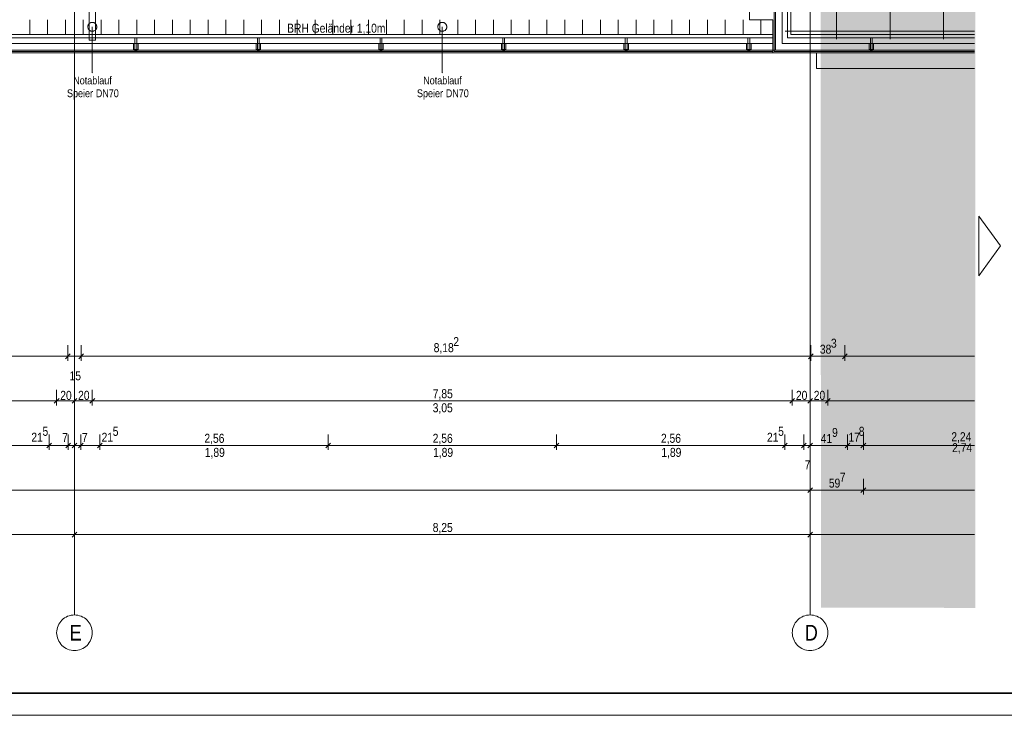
# Model space of a CAD drawing. Extents: x -620 to 300, y 62 to 1112.
# Tile 23 of 53: x -138 to 83, y 62 to 218. Entities that reach past the tile are written whole.
import ezdxf
from ezdxf.lldxf.tags import DXFTag

# ---------------------------------------------------------------- set-up
doc = ezdxf.new("R2010")
doc.units = 0
doc.layers.get('0').update_dxf_attribs({"lineweight": 13})
for name, color, linetype, lineweight, true_color in [('30 -33 Aussenwände- 7 Fassade_ Elemente', 7, 'Continuous', 9, 0x00aacc), ('30 -36 Dächer- 3 Dachbeläge', 7, 'Continuous', 15, 0x9999ff), ('30 -36 Dächer- 4 Dachbekleidungen', 7, 'Continuous', 9, 0xccccff), ('40 -41 Abwasser_Wasser_Gas- 1 Abwasser + sanitäre Anlagen', 7, 'Continuous', 9, 0xff6633), ('70 -72 Beschriftung- 1 Beschriftung allgemein', 7, 'Continuous', 9, 0xff6633), ('70 -76 Bemaßung- 2 Allgemein', 7, 'Continuous', 5, 0x6666cc), ('iwb_Layout BA_Markierung', 7, 'Continuous', 9, 0xbadcdc), ('iwb_Layout Text', 3, 'Continuous', 18, 0x00ff00)]:
    doc.layers.add(name, color=color, linetype=linetype, lineweight=lineweight, true_color=true_color)
for name, color, linetype, lineweight in [('40 -41 Abwasser_Wasser_Gas- 2 Wasser-1', 7, 'Continuous', 15), ('60- 61 allgemeine Ausstattung- 4 Terrassen', 7, 'Continuous', 9), ('70 -71 Achsen- 1 Gebäudeachsen', 7, 'STRICHPUNKT2-A06GA1UQ8I', 18), ('iwb_Plankopf Rahmen', 7, 'Continuous', 35)]:
    doc.layers.add(name, color=color, linetype=linetype, lineweight=lineweight)
doc.styles.get("Standard").update_dxf_attribs({"font": 'ARIALN.TTF'})
tags = doc.linetypes.add('grob-A06GA1UR8I', pattern=[14, 3, -8, 3]).pattern_tags.tags
tags[8:9] = [DXFTag(74, 4), DXFTag(75, 0), DXFTag(340, '0'), DXFTag(46, 0.0), DXFTag(50, 0.0), DXFTag(44, 0.0), DXFTag(45, 0.0)]
tags[6:7] = [DXFTag(74, 4), DXFTag(75, 0), DXFTag(340, '0'), DXFTag(46, 0.0), DXFTag(50, 0.0), DXFTag(44, 0.0), DXFTag(45, 0.0)]
tags[4:5] = [DXFTag(74, 4), DXFTag(75, 0), DXFTag(340, '0'), DXFTag(46, 0.0), DXFTag(50, 0.0), DXFTag(44, 0.0), DXFTag(45, 0.0)]
tags = doc.linetypes.add('STRICHPUNKT2-A06GA1UQ8I', pattern=[12.7, 6.35, -3.175, 0, -3.175]).pattern_tags.tags
tags[10:11] = [DXFTag(74, 4), DXFTag(75, 0), DXFTag(340, '0'), DXFTag(46, 0.0), DXFTag(50, 0.0), DXFTag(44, 0.0), DXFTag(45, 0.0)]
tags[8:9] = [DXFTag(74, 4), DXFTag(75, 0), DXFTag(340, '0'), DXFTag(46, 0.0), DXFTag(50, 0.0), DXFTag(44, 0.0), DXFTag(45, 0.0)]
tags[6:7] = [DXFTag(74, 4), DXFTag(75, 0), DXFTag(340, '0'), DXFTag(46, 0.0), DXFTag(50, 0.0), DXFTag(44, 0.0), DXFTag(45, 0.0)]
tags[4:5] = [DXFTag(74, 4), DXFTag(75, 0), DXFTag(340, '0'), DXFTag(46, 0.0), DXFTag(50, 0.0), DXFTag(44, 0.0), DXFTag(45, 0.0)]

# ---------------------------------------------------------------- blocks, each defined once
blk = doc.blocks.new('Polygon-A06GA1UK8I')
at = {"color": 0, "linetype": 'ByBlock', "lineweight": -2, "ltscale": 0.13}
blk.add_solid([(41.83, 86.61), (41.66, 1083.81), (76.5, 86.52), (76.5, 1083.81)], dxfattribs=at)
blk = doc.blocks.new('Referenz-A06GA1UT8I')
at = {"layer": '30 -33 Aussenwände- 7 Fassade_ Elemente', "color": 0, "linetype": 'Continuous', "lineweight": -2, "ltscale": 0.13}
for p, q in [((31.62, 220.25), (31.62, 211.65)), ((31.62, 211.65), (-395.18, 211.65)), ((31.62, 211.65), (76.31, 211.65)), ((40.82, 211.05), (76.31, 211.05)), ((40.82, 207.51), (40.82, 211.05)), ((76.31, 207.51), (40.82, 207.51))]:
    blk.add_line(p, q, dxfattribs=at)
at = {"layer": '30 -36 Dächer- 3 Dachbeläge', "color": 0, "linetype": 'Continuous', "lineweight": -2, "ltscale": 0.13}
for p, q in [((25.82, 218.45), (25.82, 223.65)), ((34.32, 223.65), (34.32, 214.35)), ((31.02, 218.45), (25.82, 218.45)), ((31.02, 211.05), (31.02, 218.45)), ((-398.58, 214.35), (31.02, 214.35)), ((31.02, 214.35), (31.02, 211.05)), ((34.32, 214.35), (76.31, 214.35)), ((31.02, 211.05), (-398.58, 211.05)), ((76.31, 211.05), (31.02, 211.05))]:
    blk.add_line(p, q, dxfattribs=at)
at = {"layer": '30 -36 Dächer- 3 Dachbeläge', "color": 0, "lineweight": -2}
for p, q in [((-111.63, 211.75), (-112.03, 211.75)), ((-112.03, 211.75), (-112.03, 211.35)), ((-111.63, 211.35), (-111.63, 211.75)), ((-84.13, 211.75), (-84.53, 211.75)), ((-84.53, 211.75), (-84.53, 211.35)), ((-84.13, 211.35), (-84.13, 211.75)), ((-56.63, 211.75), (-57.03, 211.75)), ((-57.03, 211.75), (-57.03, 211.35)), ((-56.63, 211.35), (-56.63, 211.75)), ((-29.13, 211.75), (-29.53, 211.75)), ((-29.53, 211.75), (-29.53, 211.35)), ((-29.13, 211.35), (-29.13, 211.75)), ((-1.63, 211.75), (-2.03, 211.75)), ((-2.03, 211.75), (-2.03, 211.35)), ((-1.63, 211.35), (-1.63, 211.75)), ((25.87, 211.75), (25.47, 211.75)), ((25.47, 211.75), (25.47, 211.35)), ((25.87, 211.35), (25.87, 211.75)), ((53.37, 211.75), (52.97, 211.75)), ((52.97, 211.75), (52.97, 211.35)), ((53.37, 211.35), (53.37, 211.75))]:
    blk.add_line(p, q, dxfattribs=at)
for points in [[(-112.03, 211.35), (-112.03, 211.75), (-111.63, 211.35)], [(-111.63, 211.35), (-112.03, 211.75), (-111.63, 211.75)], [(-84.53, 211.35), (-84.53, 211.75), (-84.13, 211.35)], [(-84.13, 211.35), (-84.53, 211.75), (-84.13, 211.75)], [(-57.03, 211.35), (-57.03, 211.75), (-56.63, 211.35)], [(-56.63, 211.35), (-57.03, 211.75), (-56.63, 211.75)], [(-29.53, 211.35), (-29.53, 211.75), (-29.13, 211.35)], [(-29.13, 211.35), (-29.53, 211.75), (-29.13, 211.75)], [(-2.03, 211.35), (-2.03, 211.75), (-1.63, 211.35)], [(-1.63, 211.35), (-2.03, 211.75), (-1.63, 211.75)], [(25.47, 211.35), (25.47, 211.75), (25.87, 211.35)], [(25.87, 211.35), (25.47, 211.75), (25.87, 211.75)], [(52.97, 211.35), (52.97, 211.75), (53.37, 211.35)], [(53.37, 211.35), (52.97, 211.75), (53.37, 211.75)]]:
    blk.add_solid(points, dxfattribs=at)
at = {"layer": '30 -36 Dächer- 4 Dachbekleidungen', "color": 0, "linetype": 'Continuous', "lineweight": -2, "ltscale": 0.13}
for p, q in [((34.32, 223.65), (34.32, 214.35)), ((35.12, 215.15), (35.12, 224.45)), ((33.12, 213.15), (33.12, 222.45)), ((31.32, 220.65), (31.32, 211.35)), ((31.02, 215.15), (-399.38, 215.15)), ((-398.58, 214.35), (31.02, 214.35)), ((-111.63, 214.35), (-112.03, 214.35)), ((-112.03, 214.35), (-112.03, 213.15)), ((-111.63, 213.15), (-111.63, 214.35)), ((-84.13, 214.35), (-84.53, 214.35)), ((-84.53, 214.35), (-84.53, 213.15)), ((-84.13, 213.15), (-84.13, 214.35)), ((-56.63, 214.35), (-57.03, 214.35)), ((-57.03, 214.35), (-57.03, 213.15)), ((-56.63, 213.15), (-56.63, 214.35)), ((-29.13, 214.35), (-29.53, 214.35)), ((-29.53, 214.35), (-29.53, 213.15)), ((-29.13, 213.15), (-29.13, 214.35)), ((-1.63, 214.35), (-2.03, 214.35)), ((-2.03, 214.35), (-2.03, 213.15)), ((-1.63, 213.15), (-1.63, 214.35)), ((25.87, 214.35), (25.47, 214.35)), ((25.47, 214.35), (25.47, 213.15)), ((25.87, 213.15), (25.87, 214.35)), ((31.02, 214.35), (31.02, 215.15)), ((34.32, 214.35), (76.31, 214.35)), ((76.31, 215.15), (35.12, 215.15)), ((53.37, 214.35), (52.97, 214.35)), ((52.97, 214.35), (52.97, 213.15)), ((53.37, 213.15), (53.37, 214.35)), ((31.02, 213.15), (-397.38, 213.15)), ((-112.33, 213.15), (-112.33, 211.75)), ((-112.03, 211.75), (-112.03, 213.15)), ((-111.63, 213.15), (-111.63, 211.75)), ((-111.33, 213.15), (-111.33, 211.75)), ((-84.83, 213.15), (-84.83, 211.75)), ((-84.53, 211.75), (-84.53, 213.15)), ((-84.13, 213.15), (-84.13, 211.75)), ((-83.83, 213.15), (-83.83, 211.75)), ((-57.33, 213.15), (-57.33, 211.75)), ((-57.03, 211.75), (-57.03, 213.15)), ((-56.63, 213.15), (-56.63, 211.75)), ((-56.33, 213.15), (-56.33, 211.75)), ((-29.83, 213.15), (-29.83, 211.75)), ((-29.53, 211.75), (-29.53, 213.15)), ((-29.13, 213.15), (-29.13, 211.75)), ((-28.83, 213.15), (-28.83, 211.75)), ((-2.33, 213.15), (-2.33, 211.75)), ((-2.03, 211.75), (-2.03, 213.15)), ((-1.63, 213.15), (-1.63, 211.75)), ((-1.33, 213.15), (-1.33, 211.75)), ((25.17, 213.15), (25.17, 211.75)), ((25.47, 211.75), (25.47, 213.15)), ((25.87, 213.15), (25.87, 211.75)), ((26.17, 213.15), (26.17, 211.75)), ((31.02, 211.35), (31.02, 213.15)), ((76.31, 213.15), (33.12, 213.15)), ((52.67, 213.15), (52.67, 211.75)), ((52.97, 211.75), (52.97, 213.15)), ((53.37, 213.15), (53.37, 211.75)), ((53.67, 213.15), (53.67, 211.75)), ((-395.58, 211.35), (31.02, 211.35)), ((-112.33, 211.75), (-112.03, 211.75)), ((-111.63, 211.75), (-112.03, 211.75)), ((-111.33, 211.75), (-111.63, 211.75)), ((-84.83, 211.75), (-84.53, 211.75)), ((-84.13, 211.75), (-84.53, 211.75)), ((-83.83, 211.75), (-84.13, 211.75)), ((-57.33, 211.75), (-57.03, 211.75)), ((-56.63, 211.75), (-57.03, 211.75)), ((-56.33, 211.75), (-56.63, 211.75)), ((-29.83, 211.75), (-29.53, 211.75)), ((-29.13, 211.75), (-29.53, 211.75)), ((-28.83, 211.75), (-29.13, 211.75)), ((-2.33, 211.75), (-2.03, 211.75)), ((-1.63, 211.75), (-2.03, 211.75)), ((-1.33, 211.75), (-1.63, 211.75)), ((25.17, 211.75), (25.47, 211.75)), ((25.87, 211.75), (25.47, 211.75)), ((26.17, 211.75), (25.87, 211.75)), ((31.32, 211.35), (76.31, 211.35)), ((52.67, 211.75), (52.97, 211.75)), ((53.37, 211.75), (52.97, 211.75)), ((53.67, 211.75), (53.37, 211.75))]:
    blk.add_line(p, q, dxfattribs=at)
at = {"layer": '40 -41 Abwasser_Wasser_Gas- 1 Abwasser + sanitäre Anlagen', "color": 0, "linetype": 'grob-A06GA1UR8I', "lineweight": -2, "ltscale": 0.13}
for p, q in [((-122.28, 213.85), (-122.28, 327.63)), ((-120.88, 328.12), (-120.88, 213.85)), ((-120.88, 213.85), (-122.28, 213.85))]:
    blk.add_line(p, q, dxfattribs=at)
at = {"layer": '40 -41 Abwasser_Wasser_Gas- 2 Wasser-1', "color": 0, "linetype": 'Continuous', "lineweight": -2, "ltscale": 0.13}
for p, q in [((-122.58, 216.89), (-122.57, 216.98)), ((-122.58, 216.79), (-122.58, 216.89)), ((-122.57, 216.69), (-122.58, 216.79)), ((-122.57, 216.98), (-122.55, 217.08)), ((-122.54, 216.59), (-122.57, 216.69)), ((-122.55, 217.08), (-122.53, 217.17)), ((-122.51, 216.5), (-122.54, 216.59)), ((-122.53, 217.17), (-122.49, 217.27)), ((-122.48, 216.41), (-122.51, 216.5)), ((-122.49, 217.27), (-122.44, 217.35)), ((-122.44, 217.35), (-122.39, 217.44)), ((-122.39, 217.44), (-122.33, 217.51)), ((-122.33, 217.51), (-122.26, 217.58)), ((-122.26, 217.58), (-122.19, 217.65)), ((-122.19, 217.65), (-122.11, 217.7)), ((-122.11, 217.7), (-122.02, 217.75)), ((-122.02, 217.75), (-121.93, 217.79)), ((-121.93, 217.79), (-121.84, 217.82)), ((-121.84, 217.82), (-121.74, 217.84)), ((-121.74, 217.84), (-121.64, 217.85)), ((-121.64, 217.85), (-121.55, 217.85)), ((-121.55, 217.85), (-121.45, 217.84)), ((-121.45, 217.84), (-121.35, 217.83)), ((-121.35, 217.83), (-121.26, 217.8)), ((-121.26, 217.8), (-121.17, 217.76)), ((-121.17, 217.76), (-121.08, 217.72)), ((-121.08, 217.72), (-121, 217.67)), ((-121, 217.67), (-120.92, 217.61)), ((-120.92, 217.61), (-120.85, 217.54)), ((-120.85, 217.54), (-120.79, 217.46)), ((-120.79, 217.46), (-120.73, 217.38)), ((-120.73, 217.38), (-120.68, 217.3)), ((-120.67, 216.44), (-120.71, 216.35)), ((-120.68, 217.3), (-120.64, 217.21)), ((-120.63, 216.53), (-120.67, 216.44)), ((-120.64, 217.21), (-120.61, 217.11)), ((-120.6, 216.63), (-120.63, 216.53)), ((-120.61, 217.11), (-120.59, 217.02)), ((-120.59, 216.72), (-120.6, 216.63)), ((-120.59, 217.02), (-120.58, 216.92)), ((-120.58, 216.82), (-120.59, 216.72)), ((-120.58, 216.92), (-120.58, 216.82)), ((-44.08, 216.89), (-44.07, 216.98)), ((-44.08, 216.79), (-44.08, 216.89)), ((-44.07, 216.69), (-44.08, 216.79)), ((-44.07, 216.98), (-44.05, 217.08)), ((-44.04, 216.59), (-44.07, 216.69)), ((-44.05, 217.08), (-44.03, 217.17)), ((-44.01, 216.5), (-44.04, 216.59)), ((-44.03, 217.17), (-43.99, 217.27)), ((-43.98, 216.41), (-44.01, 216.5)), ((-43.99, 217.27), (-43.94, 217.35)), ((-43.94, 217.35), (-43.89, 217.44)), ((-43.89, 217.44), (-43.83, 217.51)), ((-43.83, 217.51), (-43.76, 217.58)), ((-43.76, 217.58), (-43.69, 217.65)), ((-43.69, 217.65), (-43.61, 217.7)), ((-43.61, 217.7), (-43.52, 217.75)), ((-43.52, 217.75), (-43.43, 217.79)), ((-43.43, 217.79), (-43.34, 217.82)), ((-43.34, 217.82), (-43.24, 217.84)), ((-43.24, 217.84), (-43.14, 217.85)), ((-43.14, 217.85), (-43.05, 217.85)), ((-43.05, 217.85), (-42.95, 217.84)), ((-42.95, 217.84), (-42.85, 217.83)), ((-42.85, 217.83), (-42.76, 217.8)), ((-42.76, 217.8), (-42.67, 217.76)), ((-42.67, 217.76), (-42.58, 217.72)), ((-42.58, 217.72), (-42.5, 217.67)), ((-42.5, 217.67), (-42.42, 217.61)), ((-42.42, 217.61), (-42.35, 217.54)), ((-42.35, 217.54), (-42.29, 217.46)), ((-42.29, 217.46), (-42.23, 217.38)), ((-42.23, 217.38), (-42.18, 217.3)), ((-42.17, 216.44), (-42.21, 216.35)), ((-42.18, 217.3), (-42.14, 217.21)), ((-42.13, 216.53), (-42.17, 216.44)), ((-42.14, 217.21), (-42.11, 217.11)), ((-42.1, 216.63), (-42.13, 216.53)), ((-42.11, 217.11), (-42.09, 217.02)), ((-42.09, 216.72), (-42.1, 216.63)), ((-42.09, 217.02), (-42.08, 216.92)), ((-42.08, 216.82), (-42.09, 216.72)), ((-42.08, 216.92), (-42.08, 216.82)), ((-122.43, 216.33), (-122.48, 216.41)), ((-122.37, 216.24), (-122.43, 216.33)), ((-122.31, 216.17), (-122.37, 216.24)), ((-122.24, 216.1), (-122.31, 216.17)), ((-122.16, 216.04), (-122.24, 216.1)), ((-122.08, 215.99), (-122.16, 216.04)), ((-121.99, 215.94), (-122.08, 215.99)), ((-121.9, 215.91), (-121.99, 215.94)), ((-121.81, 215.88), (-121.9, 215.91)), ((-121.71, 215.86), (-121.81, 215.88)), ((-121.61, 215.85), (-121.71, 215.86)), ((-121.51, 215.86), (-121.61, 215.85)), ((-121.42, 215.87), (-121.51, 215.86)), ((-121.32, 215.89), (-121.42, 215.87)), ((-121.23, 215.92), (-121.32, 215.89)), ((-121.14, 215.96), (-121.23, 215.92)), ((-121.05, 216), (-121.14, 215.96)), ((-120.97, 216.06), (-121.05, 216)), ((-120.89, 216.12), (-120.97, 216.06)), ((-120.83, 216.19), (-120.89, 216.12)), ((-120.77, 216.27), (-120.83, 216.19)), ((-120.71, 216.35), (-120.77, 216.27)), ((-43.93, 216.33), (-43.98, 216.41)), ((-43.87, 216.24), (-43.93, 216.33)), ((-43.81, 216.17), (-43.87, 216.24)), ((-43.74, 216.1), (-43.81, 216.17)), ((-43.66, 216.04), (-43.74, 216.1)), ((-43.58, 215.99), (-43.66, 216.04)), ((-43.49, 215.94), (-43.58, 215.99)), ((-43.4, 215.91), (-43.49, 215.94)), ((-43.31, 215.88), (-43.4, 215.91)), ((-43.21, 215.86), (-43.31, 215.88)), ((-43.11, 215.85), (-43.21, 215.86)), ((-43.01, 215.86), (-43.11, 215.85)), ((-42.92, 215.87), (-43.01, 215.86)), ((-42.82, 215.89), (-42.92, 215.87)), ((-42.73, 215.92), (-42.82, 215.89)), ((-42.64, 215.96), (-42.73, 215.92)), ((-42.55, 216), (-42.64, 215.96)), ((-42.47, 216.06), (-42.55, 216)), ((-42.39, 216.12), (-42.47, 216.06)), ((-42.33, 216.19), (-42.39, 216.12)), ((-42.27, 216.27), (-42.33, 216.19)), ((-42.21, 216.35), (-42.27, 216.27))]:
    blk.add_line(p, q, dxfattribs=at)
at = {"layer": '60- 61 allgemeine Ausstattung- 4 Terrassen', "color": 0, "lineweight": -2}
for p, q in [((57.37, 214.05), (57.37, 549.95)), ((45.37, 214.05), (45.37, 376.45)), ((69.37, 214.05), (69.37, 376.61)), ((-135.62, 215.15), (-135.62, 218.45)), ((-131.62, 215.15), (-131.62, 218.45)), ((-127.62, 215.15), (-127.62, 218.45)), ((-123.62, 215.15), (-123.62, 218.45)), ((-119.62, 215.15), (-119.62, 218.45)), ((-115.62, 215.15), (-115.62, 218.45)), ((-111.62, 215.15), (-111.62, 218.45)), ((-107.62, 215.15), (-107.62, 218.45)), ((-103.62, 215.15), (-103.62, 218.45)), ((-99.62, 215.15), (-99.62, 218.45)), ((-95.62, 215.15), (-95.62, 218.45)), ((-91.62, 215.15), (-91.62, 218.45)), ((-87.62, 215.15), (-87.62, 218.45)), ((-83.62, 215.15), (-83.62, 218.45)), ((-79.62, 215.15), (-79.62, 218.45)), ((-75.62, 215.15), (-75.62, 218.45)), ((-71.62, 215.15), (-71.62, 218.45)), ((-67.62, 215.15), (-67.62, 218.45)), ((-63.62, 215.15), (-63.62, 218.45)), ((-59.62, 215.15), (-59.62, 218.45)), ((-55.62, 215.15), (-55.62, 218.45)), ((-51.62, 215.15), (-51.62, 218.45)), ((-47.62, 215.15), (-47.62, 218.45)), ((-43.62, 215.15), (-43.62, 218.45)), ((-39.62, 215.15), (-39.62, 218.45)), ((-35.62, 215.15), (-35.62, 218.45)), ((-31.62, 215.15), (-31.62, 218.45)), ((-27.62, 215.15), (-27.62, 218.45)), ((-23.62, 215.15), (-23.62, 218.45)), ((-19.62, 215.15), (-19.62, 218.45)), ((-15.62, 215.15), (-15.62, 218.45)), ((-11.62, 215.15), (-11.62, 218.45)), ((-7.62, 215.15), (-7.62, 218.45)), ((-3.62, 215.15), (-3.62, 218.45)), ((0.38, 215.15), (0.38, 218.45)), ((4.38, 215.15), (4.38, 218.45)), ((8.38, 215.15), (8.38, 218.45)), ((12.38, 215.15), (12.38, 218.45)), ((16.38, 215.15), (16.38, 218.45)), ((20.38, 215.15), (20.38, 218.45)), ((24.38, 215.15), (24.38, 218.45)), ((28.38, 215.15), (28.38, 218.45)), ((33.82, 215.85), (76.31, 215.85))]:
    blk.add_line(p, q, dxfattribs=at)
at = {"layer": '60- 61 allgemeine Ausstattung- 4 Terrassen', "color": 0, "linetype": 'Continuous', "lineweight": -2, "ltscale": 0.13}
blk.add_line((31.02, 211.05), (-395.18, 211.05), dxfattribs=at)
at = {"layer": '70 -71 Achsen- 1 Gebäudeachsen', "color": 0, "linetype": 'STRICHPUNKT2-A06GA1UQ8I', "lineweight": -2, "ltscale": 0.13}
for p, q in [((-125.58, 1084.39), (-125.58, 84.95)), ((39.42, 1084.39), (39.42, 84.95))]:
    blk.add_line(p, q, dxfattribs=at)
at = {"layer": '70 -71 Achsen- 1 Gebäudeachsen', "color": 0, "linetype": 'Continuous', "lineweight": -2, "ltscale": 0.13}
for p, q in [((-128.41, 83.78), (-128.12, 84.05)), ((-128.12, 84.05), (-127.8, 84.28)), ((-127.8, 84.28), (-127.46, 84.48)), ((-127.46, 84.48), (-127.11, 84.65)), ((-127.11, 84.65), (-126.74, 84.78)), ((-126.74, 84.78), (-126.36, 84.88)), ((-126.36, 84.88), (-125.97, 84.93)), ((-125.97, 84.93), (-125.58, 84.95)), ((-125.58, 84.95), (-125.19, 84.93)), ((-125.19, 84.93), (-124.8, 84.88)), ((-124.8, 84.88), (-124.42, 84.78)), ((-124.42, 84.78), (-124.05, 84.65)), ((-124.05, 84.65), (-123.69, 84.48)), ((-123.69, 84.48), (-123.36, 84.28)), ((-123.36, 84.28), (-123.04, 84.05)), ((-123.04, 84.05), (-122.75, 83.78)), ((36.59, 83.78), (36.88, 84.05)), ((36.88, 84.05), (37.2, 84.28)), ((37.2, 84.28), (37.54, 84.48)), ((37.54, 84.48), (37.89, 84.65)), ((37.89, 84.65), (38.26, 84.78)), ((38.26, 84.78), (38.64, 84.88)), ((38.64, 84.88), (39.03, 84.93)), ((39.03, 84.93), (39.42, 84.95)), ((39.42, 84.95), (39.81, 84.93)), ((39.81, 84.93), (40.2, 84.88)), ((40.2, 84.88), (40.58, 84.78)), ((40.58, 84.78), (40.95, 84.65)), ((40.95, 84.65), (41.31, 84.48)), ((41.31, 84.48), (41.64, 84.28)), ((41.64, 84.28), (41.96, 84.05)), ((41.96, 84.05), (42.25, 83.78)), ((-129.56, 81.35), (-129.5, 81.73)), ((-129.5, 81.73), (-129.41, 82.11)), ((-129.41, 82.11), (-129.27, 82.48)), ((-129.27, 82.48), (-129.11, 82.84)), ((-129.11, 82.84), (-128.9, 83.18)), ((-128.9, 83.18), (-128.67, 83.49)), ((-128.67, 83.49), (-128.41, 83.78)), ((-122.75, 83.78), (-122.49, 83.49)), ((-122.49, 83.49), (-122.25, 83.18)), ((-122.25, 83.18), (-122.05, 82.84)), ((-122.05, 82.84), (-121.88, 82.48)), ((-121.88, 82.48), (-121.75, 82.11)), ((-121.75, 82.11), (-121.66, 81.73)), ((-121.66, 81.73), (-121.6, 81.35)), ((35.44, 81.35), (35.5, 81.73)), ((35.5, 81.73), (35.59, 82.11)), ((35.59, 82.11), (35.73, 82.48)), ((35.73, 82.48), (35.89, 82.84)), ((35.89, 82.84), (36.1, 83.18)), ((36.1, 83.18), (36.33, 83.49)), ((36.33, 83.49), (36.59, 83.78)), ((42.25, 83.78), (42.51, 83.49)), ((42.51, 83.49), (42.75, 83.18)), ((42.75, 83.18), (42.95, 82.84)), ((42.95, 82.84), (43.12, 82.48)), ((43.12, 82.48), (43.25, 82.11)), ((43.25, 82.11), (43.34, 81.73)), ((43.34, 81.73), (43.4, 81.35)), ((-129.58, 80.95), (-129.56, 81.35)), ((-129.56, 80.56), (-129.58, 80.95)), ((-129.5, 80.17), (-129.56, 80.56)), ((-129.41, 79.79), (-129.5, 80.17)), ((-129.27, 79.42), (-129.41, 79.79)), ((-121.75, 79.79), (-121.88, 79.42)), ((-121.66, 80.17), (-121.75, 79.79)), ((-121.6, 80.56), (-121.66, 80.17)), ((-121.6, 81.35), (-121.58, 80.95)), ((-121.58, 80.95), (-121.6, 80.56)), ((35.42, 80.95), (35.44, 81.35)), ((35.44, 80.56), (35.42, 80.95)), ((35.5, 80.17), (35.44, 80.56)), ((35.59, 79.79), (35.5, 80.17)), ((35.73, 79.42), (35.59, 79.79)), ((43.25, 79.79), (43.12, 79.42)), ((43.34, 80.17), (43.25, 79.79)), ((43.4, 80.56), (43.34, 80.17)), ((43.4, 81.35), (43.42, 80.95)), ((43.42, 80.95), (43.4, 80.56)), ((-129.11, 79.07), (-129.27, 79.42)), ((-128.9, 78.73), (-129.11, 79.07)), ((-128.67, 78.42), (-128.9, 78.73)), ((-128.41, 78.12), (-128.67, 78.42)), ((-128.12, 77.86), (-128.41, 78.12)), ((-127.8, 77.63), (-128.12, 77.86)), ((-127.46, 77.43), (-127.8, 77.63)), ((-127.11, 77.26), (-127.46, 77.43)), ((-123.69, 77.43), (-124.05, 77.26)), ((-123.36, 77.63), (-123.69, 77.43)), ((-123.04, 77.86), (-123.36, 77.63)), ((-122.75, 78.12), (-123.04, 77.86)), ((-122.49, 78.42), (-122.75, 78.12)), ((-122.25, 78.73), (-122.49, 78.42)), ((-122.05, 79.07), (-122.25, 78.73)), ((-121.88, 79.42), (-122.05, 79.07)), ((35.89, 79.07), (35.73, 79.42)), ((36.1, 78.73), (35.89, 79.07)), ((36.33, 78.42), (36.1, 78.73)), ((36.59, 78.12), (36.33, 78.42)), ((36.88, 77.86), (36.59, 78.12)), ((37.2, 77.63), (36.88, 77.86)), ((37.54, 77.43), (37.2, 77.63)), ((37.89, 77.26), (37.54, 77.43)), ((41.31, 77.43), (40.95, 77.26)), ((41.64, 77.63), (41.31, 77.43)), ((41.96, 77.86), (41.64, 77.63)), ((42.25, 78.12), (41.96, 77.86)), ((42.51, 78.42), (42.25, 78.12)), ((42.75, 78.73), (42.51, 78.42)), ((42.95, 79.07), (42.75, 78.73)), ((43.12, 79.42), (42.95, 79.07)), ((-126.74, 77.13), (-127.11, 77.26)), ((-126.36, 77.03), (-126.74, 77.13)), ((-125.97, 76.97), (-126.36, 77.03)), ((-125.58, 76.95), (-125.97, 76.97)), ((-125.19, 76.97), (-125.58, 76.95)), ((-124.8, 77.03), (-125.19, 76.97)), ((-124.42, 77.13), (-124.8, 77.03)), ((-124.05, 77.26), (-124.42, 77.13)), ((38.26, 77.13), (37.89, 77.26)), ((38.64, 77.03), (38.26, 77.13)), ((39.03, 76.97), (38.64, 77.03)), ((39.42, 76.95), (39.03, 76.97)), ((39.81, 76.97), (39.42, 76.95)), ((40.2, 77.03), (39.81, 76.97)), ((40.58, 77.13), (40.2, 77.03)), ((40.95, 77.26), (40.58, 77.13))]:
    blk.add_line(p, q, dxfattribs=at)
at = {"layer": '70 -72 Beschriftung- 1 Beschriftung allgemein', "color": 0, "linetype": 'Continuous', "lineweight": -2, "ltscale": 0.13}
for p, q in [((-121.58, 216.85), (-121.58, 206.56)), ((-43.08, 216.85), (-43.08, 206.56)), ((-121.58, 206.56), (-121.59, 206.62)), ((-121.59, 206.62), (-121.56, 206.62)), ((-121.56, 206.62), (-121.58, 206.56)), ((-43.08, 206.56), (-43.09, 206.62)), ((-43.09, 206.62), (-43.06, 206.62)), ((-43.06, 206.62), (-43.08, 206.56))]:
    blk.add_line(p, q, dxfattribs=at)
at = {"layer": '70 -72 Beschriftung- 1 Beschriftung allgemein', "color": 0, "lineweight": -2}
for points in [[(-121.58, 206.56), (-121.59, 206.62), (-121.58, 206.62)], [(-121.58, 206.56), (-121.58, 206.62), (-121.56, 206.62)], [(-43.08, 206.56), (-43.09, 206.62), (-43.08, 206.62)], [(-43.08, 206.56), (-43.08, 206.62), (-43.06, 206.62)]]:
    blk.add_solid(points, dxfattribs=at)
at = {"layer": '70 -76 Bemaßung- 2 Allgemein', "color": 0, "linetype": 'Continuous', "lineweight": -2, "ltscale": 0.13}
for p, q in [((-127.08, 145.45), (-127.08, 141.95)), ((-127.08, 145.45), (-127.08, 141.95)), ((-124.08, 145.45), (-124.08, 141.95)), ((-124.08, 145.45), (-124.08, 141.95)), ((39.56, 145.45), (39.56, 141.95)), ((39.56, 145.45), (39.56, 141.95)), ((47.22, 145.45), (47.22, 141.95)), ((47.22, 145.45), (47.22, 141.95)), ((-128.14, 142.95), (-288.02, 142.95)), ((-128.14, 142.95), (-129.2, 142.95)), ((-126.08, 142.95), (-128.14, 142.95)), ((-126.08, 142.95), (-128.14, 142.95)), ((-126.55, 143.48), (-127.61, 142.42)), ((-126.55, 143.48), (-127.61, 142.42)), ((-124.08, 142.95), (-127.08, 142.95)), ((-125.08, 142.95), (-123.02, 142.95)), ((-125.08, 142.95), (-123.02, 142.95)), ((-124.61, 142.42), (-123.55, 143.48)), ((-124.61, 142.42), (-123.55, 143.48)), ((-123.02, 142.95), (-121.96, 142.95)), ((38.5, 142.95), (-123.02, 142.95)), ((40.56, 142.95), (38.5, 142.95)), ((38.56, 142.95), (40.62, 142.95)), ((40.09, 143.48), (39.03, 142.42)), ((39.03, 142.42), (40.09, 143.48)), ((46.16, 142.95), (40.62, 142.95)), ((48.22, 142.95), (46.16, 142.95)), ((46.22, 142.95), (48.28, 142.95)), ((47.75, 143.48), (46.69, 142.42)), ((46.69, 142.42), (47.75, 143.48)), ((76.31, 142.95), (48.28, 142.95)), ((-129.58, 135.45), (-129.58, 131.95)), ((-129.58, 135.45), (-129.58, 131.95)), ((-125.58, 135.45), (-125.58, 131.95)), ((-125.58, 135.45), (-125.58, 131.95)), ((-121.58, 135.45), (-121.58, 131.95)), ((-121.58, 135.45), (-121.58, 131.95)), ((35.42, 135.45), (35.42, 131.95)), ((35.42, 135.45), (35.42, 131.95)), ((39.42, 135.45), (39.42, 131.95)), ((39.42, 135.45), (39.42, 131.95)), ((43.42, 135.45), (43.42, 131.95)), ((43.42, 135.45), (43.42, 131.95)), ((-130.64, 132.95), (-285.52, 132.95)), ((-128.58, 132.95), (-130.64, 132.95)), ((-130.58, 132.95), (-128.52, 132.95)), ((-129.05, 133.48), (-130.11, 132.42)), ((-130.11, 132.42), (-129.05, 133.48)), ((-126.64, 132.95), (-128.52, 132.95)), ((-124.58, 132.95), (-126.64, 132.95)), ((-126.58, 132.95), (-124.52, 132.95)), ((-125.05, 133.48), (-126.11, 132.42)), ((-126.11, 132.42), (-125.05, 133.48)), ((-122.64, 132.95), (-124.52, 132.95)), ((-120.58, 132.95), (-122.64, 132.95)), ((-122.58, 132.95), (-120.52, 132.95)), ((-121.05, 133.48), (-122.11, 132.42)), ((-122.11, 132.42), (-121.05, 133.48)), ((34.36, 132.95), (-120.52, 132.95)), ((36.42, 132.95), (34.36, 132.95)), ((34.42, 132.95), (36.48, 132.95)), ((35.95, 133.48), (34.89, 132.42)), ((34.89, 132.42), (35.95, 133.48)), ((38.36, 132.95), (36.48, 132.95)), ((40.42, 132.95), (38.36, 132.95)), ((38.42, 132.95), (40.48, 132.95)), ((39.95, 133.48), (38.89, 132.42)), ((38.89, 132.42), (39.95, 133.48)), ((42.36, 132.95), (40.48, 132.95)), ((44.42, 132.95), (42.36, 132.95)), ((42.42, 132.95), (44.48, 132.95)), ((43.95, 133.48), (42.89, 132.42)), ((42.89, 132.42), (43.95, 133.48)), ((76.31, 132.95), (44.48, 132.95)), ((-131.28, 125.45), (-131.28, 121.95)), ((-131.28, 125.45), (-131.28, 121.95)), ((-126.98, 125.45), (-126.98, 121.95)), ((-126.98, 125.45), (-126.98, 121.95)), ((-125.58, 125.45), (-125.58, 121.95)), ((-125.58, 125.45), (-125.58, 121.95)), ((-124.18, 125.45), (-124.18, 121.95)), ((-124.18, 125.45), (-124.18, 121.95)), ((-119.88, 125.45), (-119.88, 121.95)), ((-119.88, 125.45), (-119.88, 121.95)), ((-68.68, 125.45), (-68.68, 121.95)), ((-68.68, 125.45), (-68.68, 121.95)), ((-17.48, 125.45), (-17.48, 121.95)), ((-17.48, 125.45), (-17.48, 121.95)), ((33.72, 125.45), (33.72, 121.95)), ((33.72, 125.45), (33.72, 121.95)), ((38.02, 125.45), (38.02, 121.95)), ((38.02, 125.45), (38.02, 121.95)), ((39.42, 125.45), (39.42, 121.95)), ((39.42, 125.45), (39.42, 121.95)), ((47.8, 125.45), (47.8, 121.95)), ((47.8, 125.45), (47.8, 121.95)), ((51.36, 125.45), (51.36, 121.95)), ((51.36, 125.45), (51.36, 121.95)), ((-132.34, 122.95), (-181.42, 122.95)), ((-132.34, 122.95), (-133.4, 122.95)), ((-130.28, 122.95), (-132.34, 122.95)), ((-130.28, 122.95), (-132.34, 122.95)), ((-130.75, 123.48), (-131.81, 122.42)), ((-130.75, 123.48), (-131.81, 122.42)), ((-126.98, 122.95), (-131.28, 122.95)), ((-128.04, 122.95), (-129.1, 122.95)), ((-125.98, 122.95), (-128.04, 122.95)), ((-127.98, 122.95), (-125.92, 122.95)), ((-126.64, 122.95), (-127.7, 122.95)), ((-127.51, 122.42), (-126.45, 123.48)), ((-126.45, 123.48), (-127.51, 122.42)), ((-125.58, 122.95), (-126.98, 122.95)), ((-124.58, 122.95), (-126.64, 122.95)), ((-126.58, 122.95), (-124.52, 122.95)), ((-125.24, 122.95), (-126.3, 122.95)), ((-126.11, 122.42), (-125.05, 123.48)), ((-125.05, 123.48), (-126.11, 122.42)), ((-125.92, 122.95), (-124.86, 122.95)), ((-124.18, 122.95), (-125.58, 122.95)), ((-123.18, 122.95), (-125.24, 122.95)), ((-125.18, 122.95), (-123.12, 122.95)), ((-124.71, 122.42), (-123.65, 123.48)), ((-123.65, 123.48), (-124.71, 122.42)), ((-124.52, 122.95), (-123.46, 122.95)), ((-119.88, 122.95), (-124.18, 122.95)), ((-123.12, 122.95), (-122.06, 122.95)), ((-120.88, 122.95), (-118.82, 122.95)), ((-120.88, 122.95), (-118.82, 122.95)), ((-120.41, 122.42), (-119.35, 123.48)), ((-120.41, 122.42), (-119.35, 123.48)), ((-118.82, 122.95), (-117.76, 122.95)), ((-69.74, 122.95), (-118.82, 122.95)), ((-67.68, 122.95), (-69.74, 122.95)), ((-69.68, 122.95), (-67.62, 122.95)), ((-68.15, 123.48), (-69.21, 122.42)), ((-69.21, 122.42), (-68.15, 123.48)), ((-18.54, 122.95), (-67.62, 122.95)), ((-16.48, 122.95), (-18.54, 122.95)), ((-18.48, 122.95), (-16.42, 122.95)), ((-16.95, 123.48), (-18.01, 122.42)), ((-18.01, 122.42), (-16.95, 123.48)), ((32.66, 122.95), (-16.42, 122.95)), ((32.66, 122.95), (31.6, 122.95)), ((34.72, 122.95), (32.66, 122.95)), ((34.72, 122.95), (32.66, 122.95)), ((34.25, 123.48), (33.19, 122.42)), ((34.25, 123.48), (33.19, 122.42)), ((38.02, 122.95), (33.72, 122.95)), ((36.96, 122.95), (35.9, 122.95)), ((39.02, 122.95), (36.96, 122.95)), ((37.02, 122.95), (39.08, 122.95)), ((37.49, 122.42), (38.55, 123.48)), ((38.55, 123.48), (37.49, 122.42)), ((39.42, 122.95), (38.02, 122.95)), ((38.42, 122.95), (40.48, 122.95)), ((38.42, 122.95), (40.48, 122.95)), ((38.89, 122.42), (39.95, 123.48)), ((38.89, 122.42), (39.95, 123.48)), ((39.08, 122.95), (40.14, 122.95)), ((40.48, 122.95), (41.54, 122.95)), ((46.74, 122.95), (40.48, 122.95)), ((48.8, 122.95), (46.74, 122.95)), ((46.8, 122.95), (48.86, 122.95)), ((48.33, 123.48), (47.27, 122.42)), ((47.27, 122.42), (48.33, 123.48)), ((50.3, 122.95), (48.86, 122.95)), ((52.36, 122.95), (50.3, 122.95)), ((50.36, 122.95), (52.42, 122.95)), ((51.89, 123.48), (50.83, 122.42)), ((50.83, 122.42), (51.89, 123.48)), ((76.31, 122.95), (52.42, 122.95)), ((39.42, 115.45), (39.42, 111.95)), ((39.42, 115.45), (39.42, 111.95)), ((51.36, 115.45), (51.36, 111.95)), ((51.36, 115.45), (51.36, 111.95)), ((38.36, 112.95), (-454.52, 112.95)), ((40.42, 112.95), (38.36, 112.95)), ((38.42, 112.95), (40.48, 112.95)), ((39.95, 113.48), (38.89, 112.42)), ((38.89, 112.42), (39.95, 113.48)), ((50.3, 112.95), (40.48, 112.95)), ((52.36, 112.95), (50.3, 112.95)), ((50.36, 112.95), (52.42, 112.95)), ((51.89, 113.48), (50.83, 112.42)), ((50.83, 112.42), (51.89, 113.48)), ((76.31, 112.95), (52.42, 112.95)), ((-125.58, 105.45), (-125.58, 101.95)), ((-125.58, 105.45), (-125.58, 101.95)), ((39.42, 105.45), (39.42, 101.95)), ((39.42, 105.45), (39.42, 101.95)), ((-126.64, 102.95), (-289.52, 102.95)), ((-124.58, 102.95), (-126.64, 102.95)), ((-126.58, 102.95), (-124.52, 102.95)), ((-125.05, 103.48), (-126.11, 102.42)), ((-126.11, 102.42), (-125.05, 103.48)), ((38.36, 102.95), (-124.52, 102.95)), ((40.42, 102.95), (38.36, 102.95)), ((38.42, 102.95), (40.48, 102.95)), ((39.95, 103.48), (38.89, 102.42)), ((38.89, 102.42), (39.95, 103.48)), ((76.31, 102.95), (40.48, 102.95))]:
    blk.add_line(p, q, dxfattribs=at)
at = {"layer": '70 -71 Achsen- 1 Gebäudeachsen', "color": 0, "linetype": 'Continuous', "lineweight": -2, "ltscale": 0.13, "char_height": 3.5241, "attachment_point": 1}
for s, insert in [('{\\fArial Narrow;E}', (-126.66, 82.72)), ('{\\fArial Narrow;D}', (38.23, 82.72))]:
    blk.add_mtext(s, dxfattribs=dict(at, insert=insert))
at = {"layer": '70 -72 Beschriftung- 1 Beschriftung allgemein', "color": 0, "linetype": 'Continuous', "lineweight": -2, "ltscale": 0.13, "attachment_point": 1}
for s, insert, char_height in [('{\\fArial Narrow;BRH Geländer 1,10m}', (-77.89, 217.55), 2.0138), ('{\\fArial Narrow;Notablauf}', (-125.86, 205.71), 1.7621), ('{\\fArial Narrow;Notablauf}', (-47.36, 205.71), 1.7621), ('{\\fArial Narrow;Speier}', (-127.26, 202.83), 1.7621), ('{\\fArial Narrow;DN70}', (-120.8, 202.83), 1.7621), ('{\\fArial Narrow;Speier}', (-48.76, 202.83), 1.7621), ('{\\fArial Narrow;DN70}', (-42.3, 202.83), 1.7621)]:
    blk.add_mtext(s, dxfattribs=dict(at, insert=insert, char_height=char_height))
at = {"layer": '70 -76 Bemaßung- 2 Allgemein', "color": 0, "linetype": 'Continuous', "lineweight": -2, "ltscale": 0.13, "char_height": 2.0138, "attachment_point": 1}
for s, insert in [('{\\fArial Narrow;8,18}', (-45.01, 145.9)), ('{\\fArial Narrow;2}', (-40.61, 147.25)), ('{\\fArial Narrow;3}', (44.09, 146.9)), ('{\\fArial Narrow;38}', (41.61, 145.56)), ('{\\fArial Narrow;15}', (-126.69, 139.59)), ('{\\fArial Narrow;20}', (-128.77, 135.2)), ('{\\fArial Narrow;20}', (-124.77, 135.2)), ('{\\fArial Narrow;7,85}', (-45.22, 135.57)), ('{\\fArial Narrow;20}', (36.23, 135.2)), ('{\\fArial Narrow;20}', (40.23, 135.2)), ('{\\fArial Narrow;3,05}', (-45.23, 132.42)), ('{\\fArial Narrow;5}', (-132.75, 127.14)), ('{\\fArial Narrow;5}', (-117, 127.14)), ('{\\fArial Narrow;5}', (32.25, 127.14)), ('{\\fArial Narrow;9}', (44.34, 126.88)), ('{\\fArial Narrow;8}', (50.33, 127.14)), ('{\\fArial Narrow;2,24}', (71.09, 125.92)), ('{\\fArial Narrow;21}', (-135.26, 125.8)), ('{\\fArial Narrow;7}', (-128.33, 125.78)), ('{\\fArial Narrow;7}', (-123.9, 125.78)), ('{\\fArial Narrow;21}', (-119.5, 125.8)), ('{\\fArial Narrow;2,56}', (-96.44, 125.57)), ('{\\fArial Narrow;2,56}', (-45.24, 125.57)), ('{\\fArial Narrow;2,56}', (5.96, 125.57)), ('{\\fArial Narrow;21}', (29.74, 125.8)), ('{\\fArial Narrow;41}', (41.8, 125.54)), ('{\\fArial Narrow;17}', (48.01, 125.8)), ('{\\fArial Narrow;1,89}', (-96.35, 122.41)), ('{\\fArial Narrow;1,89}', (-45.15, 122.41)), ('{\\fArial Narrow;1,89}', (6.05, 122.41)), ('{\\fArial Narrow;2,74}', (71.26, 123.47)), ('{\\fArial Narrow;7}', (38.19, 119.64)), ('{\\fArial Narrow;59}', (43.62, 115.52)), ('{\\fArial Narrow;7}', (46.09, 116.87)), ('{\\fArial Narrow;8,25}', (-45.23, 105.57))]:
    blk.add_mtext(s, dxfattribs=dict(at, insert=insert))

msp = doc.modelspace()

# ---------------------------------------------------------------- linework, layer by layer
at = {"layer": 'iwb_Layout Text', "linetype": 'Continuous', "ltscale": 0.18}
for p, q in [((82.12, 167.73), (77.24, 174.42)), ((77.24, 161.04), (77.24, 174.42)), ((77.24, 161.04), (82.12, 167.73))]:
    msp.add_line(p, q, dxfattribs=at)
at = {"layer": 'iwb_Plankopf Rahmen', "color": 8, "lineweight": 13, "ltscale": 0.13, "true_color": 0x808080}
msp.add_lwpolyline([(300.35, 62.43), (-619.65, 62.43), (-619.65, 1112.43), (300.35, 1112.43), (300.35, 62.43)], close=True, dxfattribs=at)
at = {"layer": 'iwb_Plankopf Rahmen', "ltscale": 0.35}
msp.add_lwpolyline([(-599.65, 67.43), (-599.65, 1107.43), (295.35, 1107.43), (295.35, 67.43), (-599.65, 67.43)], close=True, dxfattribs=at)

# ---------------------------------------------------------------- block references
at = {"color": 8, "lineweight": 13, "ltscale": 0.13, "true_color": 0x808080}
msp.add_blockref('Referenz-A06GA1UT8I', (0, 0), dxfattribs=at)
at = {"layer": 'iwb_Layout BA_Markierung', "ltscale": 0.13}
msp.add_blockref('Polygon-A06GA1UK8I', (0, 0), dxfattribs=at)

doc.saveas('drawing.dxf')
